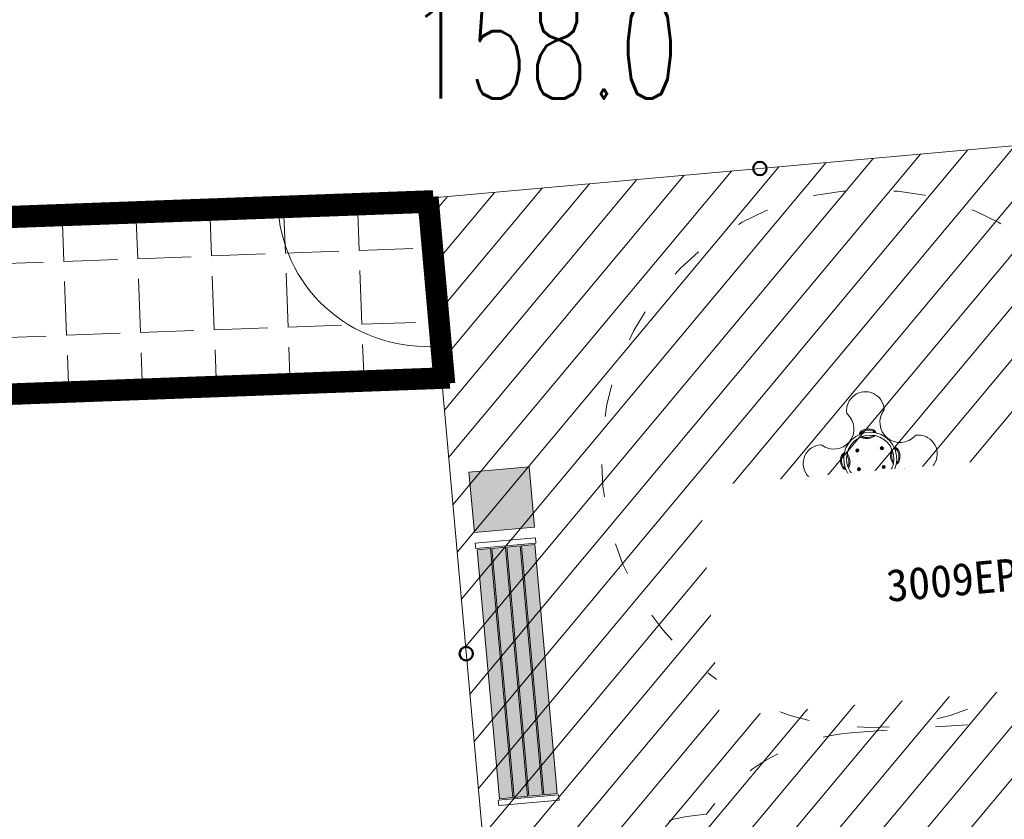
# Model space of a CAD drawing. Header units: feet. Extents: x 7492985 to 7493694, y 5986539 to 5988015.
# Tile 16 of 32: x 7493210.4 to 7493217.73, y 5986659.33 to 5986665.28. Entities that reach past the tile are written whole.
import ezdxf
from ezdxf.enums import TextEntityAlignment as Align

# ---------------------------------------------------------------- set-up
doc = ezdxf.new("R2010")
doc.units = ezdxf.units.FT
doc.header["$MEASUREMENT"] = 0
doc.linetypes.add('ACAD_ISO03W100', pattern=[30, 12, -18])
doc.layers.get('0').update_dxf_attribs({"color": 250, "linetype": 'CONTINUOUS', "lineweight": 100})
doc.layers.add('2D_OGOLNE', color=7, linetype='CONTINUOUS')
for name, color, linetype, lineweight in [('_budynek', 7, 'CONTINUOUS', 50), ('_chodnik', 250, 'CONTINUOUS', 30), ('_k_kreskowanie', 250, 'CONTINUOUS', 5), ('_k_urzadzenia', 250, 'CONTINUOUS', 13), ('_k_widok', 7, 'CONTINUOUS', 18), ('_k_wymiar', 7, 'CONTINUOUS', 13), ('_k_ściany', 7, 'CONTINUOUS', 35), ('OTR_T_1', 7, 'CONTINUOUS', 18)]:
    doc.layers.add(name, color=color, linetype=linetype, lineweight=lineweight)
doc.layers.add('_k_niewidoczna', color=72, linetype='CONTINUOUS', lineweight=9, plot=False)
doc.styles.add('GENERATED_STYLE_1', font='MS Gothic.ttf')
doc.styles.get("Standard").update_dxf_attribs({"font": 'Simplex.SHX', "width": 0.75})

# ---------------------------------------------------------------- blocks, each defined once
blk = doc.blocks.new('2123EPZ')
at = {"layer": '_k_widok', "linetype": 'ACAD_ISO03W100', "ltscale": 0.02}
blk.add_lwpolyline([(-3.064794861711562, -1.794999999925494, -0.2205930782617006), (-4.209800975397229, -1.263999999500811), (-4.25282537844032, -1.263999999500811, -0.4142135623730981), (-5.25282537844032, -0.2639999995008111), (-5.25282537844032, 0.2640000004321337, -0.414213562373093), (-4.25282537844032, 1.264000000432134), (-4.209800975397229, 1.264000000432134, -0.2205930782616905), (-3.064794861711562, 1.795000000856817), (-1.5, 1.795000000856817, -0.4142135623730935), (0, 0.2950000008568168), (0, -0.2949999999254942, -0.4142135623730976), (-1.5, -1.794999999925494)], format="xyb", close=True, dxfattribs=at)
blk = doc.blocks.new('3009EPZ')
at = {"layer": '_k_urzadzenia'}
for p, q in [((-2.09368911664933, 0.07211651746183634), (-2.090578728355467, 0.07364147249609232)), ((-2.090578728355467, 0.07364147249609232), (-2.087702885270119, 0.07171027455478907)), ((-1.909689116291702, 0.07211651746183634), (-1.906578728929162, 0.07364147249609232)), ((-1.906578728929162, 0.07364147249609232), (-1.903702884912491, 0.07171027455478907)), ((-2.093923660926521, 0.06866036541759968), (-2.09368911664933, 0.07211651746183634)), ((-2.09104781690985, 0.06672916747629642), (-2.093923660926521, 0.06866036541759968)), ((-2.08793742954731, 0.0682541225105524), (-2.09104781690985, 0.06672916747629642)), ((-2.087702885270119, 0.07171027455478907), (-2.08793742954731, 0.0682541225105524)), ((-1.909923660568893, 0.06866036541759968), (-1.909689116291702, 0.07211651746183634)), ((-1.907047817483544, 0.06672916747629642), (-1.909923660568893, 0.06866036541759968)), ((-1.903937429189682, 0.0682541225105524), (-1.907047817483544, 0.06672916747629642)), ((-1.903702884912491, 0.07171027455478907), (-1.903937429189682, 0.0682541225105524)), ((-2.093876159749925, -0.068196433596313), (-2.090943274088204, -0.0663530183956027)), ((-2.093746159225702, -0.07165809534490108), (-2.093876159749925, -0.068196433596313)), ((-2.090683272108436, -0.0732763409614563), (-2.093746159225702, -0.07165809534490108)), ((-2.090943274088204, -0.0663530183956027), (-2.087880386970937, -0.06797126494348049)), ((-2.087750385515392, -0.07143292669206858), (-2.090683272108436, -0.0732763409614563)), ((-2.087880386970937, -0.06797126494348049), (-2.087750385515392, -0.07143292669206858)), ((-1.909923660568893, -0.07133963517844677), (-1.909689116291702, -0.06788348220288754)), ((-1.907047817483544, -0.07327083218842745), (-1.909923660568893, -0.07133963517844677)), ((-1.909689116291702, -0.06788348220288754), (-1.906578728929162, -0.06635852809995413)), ((-1.903937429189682, -0.07174587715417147), (-1.907047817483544, -0.07327083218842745)), ((-1.906578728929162, -0.06635852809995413), (-1.903702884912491, -0.0682897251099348)), ((-1.903702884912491, -0.0682897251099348), (-1.903937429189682, -0.07174587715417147))]:
    blk.add_line(p, q, dxfattribs=at)
for centre, radius in [((-2.090813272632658, 0.07018532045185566), 0.01200000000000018), ((-2.090813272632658, 0.07018532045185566), 0.008750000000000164), ((-1.906813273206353, 0.07018532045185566), 0.01200000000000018), ((-1.906813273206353, 0.07018532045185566), 0.008750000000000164), ((-2.090813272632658, -0.06981468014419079), 0.01200000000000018), ((-2.090813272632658, -0.06981468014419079), 0.008749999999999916), ((-1.906813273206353, -0.06981468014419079), 0.01200000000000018), ((-1.906813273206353, -0.06981468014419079), 0.008750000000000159)]:
    blk.add_circle(centre, radius, dxfattribs=at)
for centre, radius, start, end in [((-2.003994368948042, 0.3606089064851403), 0.14, 358.5018315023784, 182.5689407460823), ((-2.25041377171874, 0.2451642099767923), 0.15, 227.8263626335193, 43.24440967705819), ((-2.133863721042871, 0.3547821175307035), 0.01000000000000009, 182.5689407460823, 223.2444096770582), ((-1.755460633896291, 0.2497893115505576), 0.1499999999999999, 137.8263626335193, 313.2444096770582), ((-1.874038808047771, 0.3572100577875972), 0.009999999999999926, 317.8263626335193, 358.5018315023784), ((-2.000624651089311, 0), 0.1974999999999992, 162.609615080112, 162.4645624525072), ((-2.000624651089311, 0), 0.1761999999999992, 162.6185073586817, 162.4559199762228), ((-2.044868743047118, 0.1864447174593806), 0.008750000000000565, 54.58752971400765, 152.1116543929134), ((-1.959872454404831, 0.1872389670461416), 0.008750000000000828, 28.95911792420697, 126.4832426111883), ((-2.361233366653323, -0.003369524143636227), 0.1400000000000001, 88.50183150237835, 272.5689407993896), ((-2.35783451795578, 0.1265860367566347), 0.009999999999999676, 47.82636263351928, 88.50183150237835), ((-1.645842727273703, 0.1332392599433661), 0.01000000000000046, 92.56894079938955, 133.2444096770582), ((-1.640015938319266, 0.003369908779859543), 0.14, 268.5018315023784, 92.56894079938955), ((-2.187863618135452, 0.04075219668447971), 0.00875000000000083, 118.959117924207, 216.4832425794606), ((-1.810622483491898, 0.04643253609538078), 0.00599999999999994, 329.0661974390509, 86.03674414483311), ((-1.814179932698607, 0.04424409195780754), 0.008750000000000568, 324.5875297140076, 62.11165439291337), ((-1.811255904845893, 0.04722328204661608), 0.005999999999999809, 343.0441225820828, 33.85298720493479), ((-2.187069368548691, -0.04424409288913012), 0.008750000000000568, 144.5875297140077, 242.1116543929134), ((-1.813385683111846, -0.04075219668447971), 0.00875000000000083, 298.959117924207, 36.48324257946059), ((-2.355406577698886, -0.1332388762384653), 0.009999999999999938, 272.5689407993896, 313.2444096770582), ((-2.245788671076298, -0.2497889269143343), 0.15, 317.8263626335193, 133.2444096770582), ((-1.750835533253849, -0.2451638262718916), 0.1499999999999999, 47.82636263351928, 223.2444096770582), ((-1.643414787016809, -0.1265856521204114), 0.00999999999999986, 227.8263626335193, 268.5018315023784), ((-2.041376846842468, -0.1872389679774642), 0.00875000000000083, 208.959117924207, 306.4832426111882), ((-1.956380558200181, -0.1864447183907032), 0.008750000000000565, 234.5875297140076, 332.1116543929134), ((-1.997254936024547, -0.3606085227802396), 0.14, 178.5018315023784, 2.568940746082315), ((-2.127210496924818, -0.3572096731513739), 0.009999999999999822, 137.8263626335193, 178.5018315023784), ((-1.867385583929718, -0.3547817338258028), 0.01000000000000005, 2.568940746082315, 43.24440967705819)]:
    blk.add_arc(centre, radius, start, end, dxfattribs=at)
for points, knots in [([(-2.003208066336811, 0.2220350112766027), (-2.012385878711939, 0.2218693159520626), (-2.021779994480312, 0.220608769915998), (-2.037943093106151, 0.2159761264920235), (-2.044570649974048, 0.2130524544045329), (-2.053463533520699, 0.2070930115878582), (-2.056705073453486, 0.2042919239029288), (-2.061116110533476, 0.1985867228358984), (-2.06259810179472, 0.1959368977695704), (-2.064172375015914, 0.1910380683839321), (-2.064528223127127, 0.1889630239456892), (-2.064568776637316, 0.1868619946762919)], [-19.30973616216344, -19.30973616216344, -19.30973616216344, -19.30973616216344, -16.09956291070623, -16.09956291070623, -13.39083569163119, -13.39083569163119, -11.64836070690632, -11.64836070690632, -10.38544253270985, -10.38544253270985, -9.499608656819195, -9.499608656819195, -9.499608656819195, -9.499608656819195]), ([(-2.002698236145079, 0.2219038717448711), (-2.002741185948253, 0.221928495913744), (-2.002786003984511, 0.2219499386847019), (-2.002952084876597, 0.2220145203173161), (-2.003079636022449, 0.2220373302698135), (-2.003208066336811, 0.2220350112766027)], [-0.05345438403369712, -0.05345438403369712, -0.05345438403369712, -0.05345438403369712, -0.03853525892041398, -0.03853525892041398, 0, 0, 0, 0]), ([(-2.002190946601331, 0.2220445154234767), (-2.002257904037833, 0.2220444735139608), (-2.002324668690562, 0.2220376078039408), (-2.002455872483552, 0.222010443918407), (-2.002519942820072, 0.2219902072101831), (-2.002621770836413, 0.2219462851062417), (-2.002660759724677, 0.2219262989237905), (-2.002698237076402, 0.2219038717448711)], [-0.159559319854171, -0.159559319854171, -0.159559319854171, -0.159559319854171, -0.1394608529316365, -0.1394608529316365, -0.1193410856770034, -0.1193410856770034, -0.1061739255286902, -0.1061739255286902, -0.1061739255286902, -0.1061739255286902]), ([(-1.940183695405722, 0.1880243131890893), (-1.940192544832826, 0.1882568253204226), (-1.940205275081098, 0.1884895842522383), (-1.940433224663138, 0.1916809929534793), (-1.941263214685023, 0.1945178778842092), (-1.944330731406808, 0.2006252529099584), (-1.946843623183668, 0.2036342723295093), (-1.954035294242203, 0.2100220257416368), (-1.959575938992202, 0.213241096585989), (-1.976581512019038, 0.2198937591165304), (-1.989233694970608, 0.2220527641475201), (-2.002190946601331, 0.2220445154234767)], [-9.330960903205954, -9.330960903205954, -9.330960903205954, -9.330960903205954, -9.233339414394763, -9.233339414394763, -7.993649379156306, -7.993649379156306, -6.382081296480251, -6.382081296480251, -3.992644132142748, -3.992644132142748, -0.100917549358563, -0.100917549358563, -0.100917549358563, -0.100917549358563]), ([(-2.055967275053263, 0.1895894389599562), (-2.055835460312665, 0.1901245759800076), (-2.055165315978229, 0.192286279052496), (-2.052990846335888, 0.1961130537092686), (-2.048169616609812, 0.200890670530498), (-2.039226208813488, 0.2066639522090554), (-2.024368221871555, 0.2119799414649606), (-2.010343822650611, 0.2136511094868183), (-2.00352378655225, 0.2138050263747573)], [3.273177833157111, 3.273177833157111, 3.273177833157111, 3.273177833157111, 3.337942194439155, 3.534291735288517, 3.730641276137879, 3.926990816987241, 4.319689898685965, 4.687228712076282, 4.687228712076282, 4.687228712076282, 4.687228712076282]), ([(-2.055102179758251, 0.1675668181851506), (-2.055068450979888, 0.167536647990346), (-2.055034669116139, 0.1675065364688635), (-2.050705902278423, 0.1636616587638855), (-2.045165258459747, 0.1604425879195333), (-2.028159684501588, 0.1537899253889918), (-2.015507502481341, 0.1516309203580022), (-2.002550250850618, 0.1516391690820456)], [-6.400904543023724, -6.400904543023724, -6.400904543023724, -6.400904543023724, -6.382081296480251, -6.382081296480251, -3.992644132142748, -3.992644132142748, -0.100917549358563, -0.100917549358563, -0.100917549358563, -0.100917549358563]), ([(-2.003019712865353, 0.1598618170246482), (-2.009841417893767, 0.1598882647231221), (-2.023894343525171, 0.1612971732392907), (-2.03773014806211, 0.1659575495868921), (-2.043951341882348, 0.16953294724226), (-2.045331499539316, 0.1704337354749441)], [1.595956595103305, 1.595956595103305, 1.595956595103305, 1.595956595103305, 1.963495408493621, 2.356194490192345, 2.480969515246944, 2.480969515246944, 2.480969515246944, 2.480969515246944]), ([(-2.00352378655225, 0.2138050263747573), (-2.003303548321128, 0.213809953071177), (-2.003084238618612, 0.2138572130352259), (-2.002790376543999, 0.2139871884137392), (-2.002703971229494, 0.2140360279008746), (-2.002625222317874, 0.2140912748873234)], [0, 0, 0, 0, 0.06608805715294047, 0.06608805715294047, 0.09662019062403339, 0.09662019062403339, 0.09662019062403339, 0.09662019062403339]), ([(-2.002115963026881, 0.1595924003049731), (-2.002152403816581, 0.1596169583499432), (-2.002189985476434, 0.1596398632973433), (-2.002351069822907, 0.1597286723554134), (-2.002483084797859, 0.1597793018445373), (-2.002750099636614, 0.1598449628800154), (-2.002884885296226, 0.1598613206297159), (-2.003019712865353, 0.1598618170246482)], [0.1005208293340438, 0.1005208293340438, 0.1005208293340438, 0.1005208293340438, 0.1135817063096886, 0.1135817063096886, 0.1552017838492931, 0.1552017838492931, 0.1952191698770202, 0.1952191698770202, 0.1952191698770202, 0.1952191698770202]), ([(-2.002625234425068, 0.2140912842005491), (-2.002588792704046, 0.2140667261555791), (-2.002551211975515, 0.214043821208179), (-2.002390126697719, 0.2139550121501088), (-2.002258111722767, 0.2139043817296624), (-2.001991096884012, 0.2138387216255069), (-2.001856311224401, 0.2138223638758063), (-2.001721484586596, 0.2138218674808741)], [0.1005208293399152, 0.1005208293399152, 0.1005208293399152, 0.1005208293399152, 0.1135817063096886, 0.1135817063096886, 0.1552017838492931, 0.1552017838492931, 0.1952191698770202, 0.1952191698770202, 0.1952191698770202, 0.1952191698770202]), ([(-2.002550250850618, 0.1516391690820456), (-2.002483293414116, 0.1516392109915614), (-2.002416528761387, 0.1516460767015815), (-2.002285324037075, 0.1516732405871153), (-2.002221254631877, 0.1516934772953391), (-2.002119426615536, 0.1517373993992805), (-2.00208043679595, 0.1517573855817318), (-2.002042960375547, 0.1517798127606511)], [-0.159559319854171, -0.159559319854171, -0.159559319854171, -0.159559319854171, -0.1394608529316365, -0.1394608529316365, -0.1193410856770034, -0.1193410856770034, -0.1061739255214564, -0.1061739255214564, -0.1061739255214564, -0.1061739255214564]), ([(-2.001217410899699, 0.159878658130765), (-2.001437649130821, 0.1598737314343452), (-2.001656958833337, 0.1598264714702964), (-2.00195082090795, 0.159696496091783), (-2.002037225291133, 0.1596476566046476), (-2.002115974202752, 0.1595924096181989)], [0, 0, 0, 0, 0.06608805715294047, 0.06608805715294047, 0.09662019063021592, 0.09662019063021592, 0.09662019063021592, 0.09662019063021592]), ([(-2.002042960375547, 0.1517798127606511), (-2.002000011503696, 0.1517551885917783), (-2.001955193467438, 0.1517337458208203), (-2.00178911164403, 0.1516691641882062), (-2.001661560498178, 0.1516463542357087), (-2.001533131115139, 0.1516486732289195)], [-0.05345438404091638, -0.05345438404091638, -0.05345438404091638, -0.05345438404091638, -0.03853525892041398, -0.03853525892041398, 0, 0, 0, 0]), ([(-2.001721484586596, 0.2138218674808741), (-1.994899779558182, 0.2137954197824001), (-1.980846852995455, 0.2123865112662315), (-1.965892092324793, 0.207349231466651), (-1.956842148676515, 0.2017441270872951), (-1.951932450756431, 0.197057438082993), (-1.949686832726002, 0.1932719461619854), (-1.948976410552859, 0.1911231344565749), (-1.948834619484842, 0.190590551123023)], [1.595956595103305, 1.595956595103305, 1.595956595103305, 1.595956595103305, 1.963495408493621, 2.356194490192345, 2.552544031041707, 2.748893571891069, 2.945243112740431, 3.010007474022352, 3.010007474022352, 3.010007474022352, 3.010007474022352]), ([(-2.001533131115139, 0.1516486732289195), (-1.99235531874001, 0.1518143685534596), (-1.982961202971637, 0.1530749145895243), (-1.966798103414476, 0.1577075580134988), (-1.960170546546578, 0.1606312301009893), (-1.952837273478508, 0.1655455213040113), (-1.950988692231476, 0.1669759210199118), (-1.949287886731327, 0.1685554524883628)], [-19.30973616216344, -19.30973616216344, -19.30973616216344, -19.30973616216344, -16.09956291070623, -16.09956291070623, -13.39083569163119, -13.39083569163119, -12.42900078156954, -12.42900078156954, -12.42900078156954, -12.42900078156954]), ([(-1.959110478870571, 0.1712394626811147), (-1.960473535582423, 0.1703130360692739), (-1.966626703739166, 0.1666219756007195), (-1.980372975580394, 0.1617037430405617), (-1.994397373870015, 0.1600325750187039), (-2.001217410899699, 0.159878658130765)], [3.802215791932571, 3.802215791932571, 3.802215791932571, 3.802215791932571, 3.926990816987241, 4.319689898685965, 4.687228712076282, 4.687228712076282, 4.687228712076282, 4.687228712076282]), ([(-2.1886489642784, 0.06044095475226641), (-2.188881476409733, 0.06043210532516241), (-2.189114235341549, 0.06041937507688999), (-2.19230564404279, 0.06019142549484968), (-2.19514252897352, 0.05936143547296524), (-2.201249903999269, 0.05629391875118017), (-2.20425892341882, 0.05378102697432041), (-2.210646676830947, 0.04658935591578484), (-2.2138657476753, 0.04104871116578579), (-2.220518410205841, 0.02404313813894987), (-2.222677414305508, 0.01139095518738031), (-2.222669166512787, -0.001566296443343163)], [-9.330960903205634, -9.330960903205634, -9.330960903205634, -9.330960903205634, -9.233339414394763, -9.233339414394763, -7.993649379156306, -7.993649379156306, -6.382081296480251, -6.382081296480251, -3.992644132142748, -3.992644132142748, -0.100917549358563, -0.100917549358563, -0.100917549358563, -0.100917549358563]), ([(-2.214446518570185, -0.001096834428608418), (-2.214420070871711, 0.005724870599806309), (-2.213011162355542, 0.01977779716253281), (-2.207973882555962, 0.03473255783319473), (-2.202368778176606, 0.04378250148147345), (-2.197682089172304, 0.04869219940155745), (-2.193896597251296, 0.05093781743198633), (-2.191747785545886, 0.05164823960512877), (-2.191215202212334, 0.05179003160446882)], [1.595956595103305, 1.595956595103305, 1.595956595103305, 1.595956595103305, 1.963495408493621, 2.356194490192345, 2.552544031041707, 2.748893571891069, 2.945243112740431, 3.01000747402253, 3.01000747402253, 3.01000747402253, 3.01000747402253]), ([(-2.168778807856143, 0.05263667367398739), (-2.168778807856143, 0.05263667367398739), (-2.168840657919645, 0.05265613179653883), (-2.169107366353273, 0.05274004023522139), (-2.169312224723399, 0.0528044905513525), (-2.169792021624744, 0.0529554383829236), (-2.170111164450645, 0.05305584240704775), (-2.170870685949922, 0.05329479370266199), (-2.171311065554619, 0.05343334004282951), (-2.172197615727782, 0.05371225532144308), (-2.172725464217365, 0.05387831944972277), (-2.173862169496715, 0.05423593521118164), (-2.17447102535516, 0.05442748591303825), (-2.175629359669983, 0.05479190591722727), (-2.176285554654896, 0.05499834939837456), (-2.177626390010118, 0.05542018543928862), (-2.178311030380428, 0.05563557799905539), (-2.179564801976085, 0.05603002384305), (-2.180249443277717, 0.05624541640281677), (-2.181590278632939, 0.05666725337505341), (-2.182246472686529, 0.0568736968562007), (-2.183404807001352, 0.05723811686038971), (-2.184013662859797, 0.05742966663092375), (-2.185150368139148, 0.05778728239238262), (-2.18567821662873, 0.05795334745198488), (-2.186564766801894, 0.05823226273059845), (-2.187005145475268, 0.05837080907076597), (-2.187764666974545, 0.05860975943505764), (-2.188083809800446, 0.05871016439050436), (-2.188563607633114, 0.05886111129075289), (-2.188768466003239, 0.058925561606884), (-2.189035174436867, 0.05900947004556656), (-2.18909702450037, 0.059028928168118), (-2.18909702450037, 0.059028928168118)], [3.154451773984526, 3.154451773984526, 3.154451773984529, 3.154451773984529, 3.351604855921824, 3.351604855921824, 3.548757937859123, 3.548757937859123, 3.745911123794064, 3.745911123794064, 3.943064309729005, 3.943064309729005, 4.140217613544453, 4.140217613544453, 4.337370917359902, 4.337370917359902, 4.534524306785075, 4.534524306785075, 4.731677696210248, 4.731677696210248, 4.928831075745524, 4.928831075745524, 5.125984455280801, 5.125984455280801, 5.323137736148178, 5.323137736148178, 5.520291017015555, 5.520291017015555, 5.717444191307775, 5.717444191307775, 5.914597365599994, 5.914597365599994, 6.111750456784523, 6.111750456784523, 6.308903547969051, 6.308903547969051, 6.308903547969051, 6.308903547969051]), ([(-2.188946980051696, 0.05950588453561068), (-2.188946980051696, 0.05950588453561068), (-2.188885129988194, 0.05948642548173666), (-2.188618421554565, 0.0594025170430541), (-2.18841356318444, 0.05933806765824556), (-2.187933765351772, 0.05918711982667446), (-2.187614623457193, 0.05908671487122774), (-2.186855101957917, 0.05884776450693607), (-2.18641472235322, 0.05870921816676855), (-2.185528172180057, 0.05843030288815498), (-2.185000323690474, 0.05826423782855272), (-2.183863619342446, 0.05790662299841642), (-2.183254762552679, 0.05771507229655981), (-2.182096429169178, 0.0573506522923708), (-2.181440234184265, 0.05714420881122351), (-2.180099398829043, 0.05672237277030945), (-2.179414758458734, 0.05650698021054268), (-2.178160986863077, 0.05611253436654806), (-2.177476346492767, 0.05589714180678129), (-2.176135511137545, 0.05547530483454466), (-2.175479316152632, 0.05526886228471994), (-2.174320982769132, 0.05490444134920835), (-2.173712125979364, 0.05471289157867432), (-2.172575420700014, 0.05435527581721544), (-2.172047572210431, 0.05418921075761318), (-2.171161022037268, 0.05391029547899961), (-2.170720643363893, 0.05377174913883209), (-2.169961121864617, 0.05353279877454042), (-2.169641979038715, 0.0534323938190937), (-2.169162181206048, 0.05328144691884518), (-2.168957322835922, 0.05321699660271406), (-2.168690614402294, 0.05313308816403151), (-2.168628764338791, 0.05311363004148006), (-2.168628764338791, 0.05311363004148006)], [0, 0, 0, 0, 0.1971530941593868, 0.1971530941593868, 0.3943061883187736, 0.3943061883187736, 0.5914593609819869, 0.5914593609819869, 0.7886125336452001, 0.7886125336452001, 0.985765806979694, 0.985765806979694, 1.182919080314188, 1.182919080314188, 1.380072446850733, 1.380072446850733, 1.577225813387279, 1.577225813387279, 1.774379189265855, 1.774379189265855, 1.97153256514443, 1.97153256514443, 2.168685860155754, 2.168685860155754, 2.365839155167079, 2.365839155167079, 2.562992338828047, 2.562992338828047, 2.760145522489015, 2.760145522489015, 2.957298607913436, 2.957298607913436, 3.154451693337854, 3.154451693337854, 3.154451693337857, 3.154451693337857]), ([(-2.171864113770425, 0.04151417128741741), (-2.170937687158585, 0.04015111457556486), (-2.16724662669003, 0.03399794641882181), (-2.162328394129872, 0.02025167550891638), (-2.160657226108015, 0.006227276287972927), (-2.160503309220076, -0.0005927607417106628)], [3.802215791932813, 3.802215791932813, 3.802215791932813, 3.802215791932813, 3.926990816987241, 4.319689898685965, 4.687228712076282, 4.687228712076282, 4.687228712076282, 4.687228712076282]), ([(-2.15227332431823, -0.0009084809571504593), (-2.15243901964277, 0.00826933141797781), (-2.153699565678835, 0.01766344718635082), (-2.158332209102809, 0.03382654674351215), (-2.1612558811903, 0.04045410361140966), (-2.166170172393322, 0.04778737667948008), (-2.167600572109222, 0.04963595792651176), (-2.169180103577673, 0.05133676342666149)], [-19.30973616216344, -19.30973616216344, -19.30973616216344, -19.30973616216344, -16.09956291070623, -16.09956291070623, -13.39083569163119, -13.39083569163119, -12.42900078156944, -12.42900078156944, -12.42900078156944, -12.42900078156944]), ([(-1.848136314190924, 0.005427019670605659), (-1.848561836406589, -0.003742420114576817), (-1.847908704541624, -0.01319820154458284), (-1.844326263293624, -0.02962602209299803), (-1.841835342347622, -0.0364280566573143), (-1.836727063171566, -0.04522749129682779), (-1.834521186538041, -0.04823353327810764), (-1.831902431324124, -0.05078622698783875)], [-19.30973616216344, -19.30973616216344, -19.30973616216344, -19.30973616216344, -16.09956291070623, -16.09956291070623, -13.39083569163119, -13.39083569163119, -11.86888606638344, -11.86888606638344, -11.86888606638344, -11.86888606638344]), ([(-1.847972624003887, 0.005927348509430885), (-1.847999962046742, 0.005886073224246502), (-1.848024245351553, 0.005842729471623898), (-1.848099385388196, 0.00568115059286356), (-1.848130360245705, 0.005555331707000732), (-1.848136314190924, 0.005427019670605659)], [-0.053454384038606, -0.053454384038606, -0.053454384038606, -0.053454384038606, -0.03853525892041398, -0.03853525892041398, 0, 0, 0, 0]), ([(-1.84808031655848, 0.006442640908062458), (-1.84808458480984, 0.006375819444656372), (-1.84808203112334, 0.006308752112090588), (-1.848063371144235, 0.006176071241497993), (-1.848047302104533, 0.006110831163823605), (-1.848010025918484, 0.006006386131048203), (-1.847992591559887, 0.005966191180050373), (-1.847972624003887, 0.005927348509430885)], [-0.159559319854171, -0.159559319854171, -0.159559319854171, -0.159559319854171, -0.1394608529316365, -0.1394608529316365, -0.1193410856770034, -0.1193410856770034, -0.1061739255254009, -0.1061739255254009, -0.1061739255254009, -0.1061739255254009]), ([(-1.832718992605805, 0.05342291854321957), (-1.835239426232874, 0.05015710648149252), (-1.837509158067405, 0.04635425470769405), (-1.84428527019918, 0.03186047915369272), (-1.847254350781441, 0.01937354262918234), (-1.84808031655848, 0.006442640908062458)], [-5.604352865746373, -5.604352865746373, -5.604352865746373, -5.604352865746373, -3.992644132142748, -3.992644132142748, -0.100917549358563, -0.100917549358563, -0.100917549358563, -0.100917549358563]), ([(-1.829315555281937, -0.0412268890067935), (-1.829490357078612, -0.04098721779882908), (-1.831066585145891, -0.03876576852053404), (-1.835116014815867, -0.03150599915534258), (-1.839464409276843, -0.01633658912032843), (-1.840229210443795, -0.002233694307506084), (-1.83994372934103, 0.004582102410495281)], [3.706364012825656, 3.706364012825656, 3.706364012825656, 3.706364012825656, 3.730641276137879, 3.926990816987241, 4.319689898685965, 4.687228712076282, 4.687228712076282, 4.687228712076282, 4.687228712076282]), ([(-1.840171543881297, 0.00549721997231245), (-1.840144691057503, 0.005532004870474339), (-1.840119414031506, 0.005568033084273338), (-1.840020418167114, 0.005723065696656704), (-1.839961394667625, 0.005851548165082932), (-1.839878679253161, 0.006113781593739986), (-1.839853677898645, 0.006247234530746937), (-1.83984450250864, 0.006381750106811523)], [0.1005208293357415, 0.1005208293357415, 0.1005208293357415, 0.1005208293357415, 0.1135817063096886, 0.1135817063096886, 0.1552017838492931, 0.1552017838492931, 0.1952191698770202, 0.1952191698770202, 0.1952191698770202, 0.1952191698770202]), ([(-1.83994372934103, 0.004582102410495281), (-1.839934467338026, 0.004802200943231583), (-1.83996750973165, 0.005024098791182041), (-1.840078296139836, 0.005325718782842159), (-1.840121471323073, 0.005415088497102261), (-1.840171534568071, 0.005497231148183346)], [0, 0, 0, 0, 0.06608805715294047, 0.06608805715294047, 0.0966201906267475, 0.0966201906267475, 0.0966201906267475, 0.0966201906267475]), ([(-1.83984450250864, 0.006381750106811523), (-1.839378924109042, 0.01318759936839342), (-1.837114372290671, 0.02684226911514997), (-1.832497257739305, 0.03825881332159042), (-1.829761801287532, 0.04303915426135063)], [1.595956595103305, 1.595956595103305, 1.595956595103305, 1.595956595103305, 1.963495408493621, 2.341004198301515, 2.341004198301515, 2.341004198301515, 2.341004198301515]), ([(-1.777788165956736, 0.002566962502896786), (-1.777362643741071, 0.01173640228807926), (-1.778015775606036, 0.02119218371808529), (-1.781598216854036, 0.0376200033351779), (-1.784089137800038, 0.04442203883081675), (-1.789463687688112, 0.05368014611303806), (-1.792050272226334, 0.05709529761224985), (-1.797459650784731, 0.06186448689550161), (-1.800008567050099, 0.06351400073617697), (-1.805389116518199, 0.06563415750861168), (-1.808081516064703, 0.06615678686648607), (-1.812044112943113, 0.06612952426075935), (-1.813236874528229, 0.06601781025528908), (-1.814411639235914, 0.06581013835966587)], [-19.30973616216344, -19.30973616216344, -19.30973616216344, -19.30973616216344, -16.09956291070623, -16.09956291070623, -13.39083569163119, -13.39083569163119, -11.64836070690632, -11.64836070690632, -10.38544253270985, -10.38544253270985, -9.233339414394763, -9.233339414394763, -8.729156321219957, -8.729156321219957, -8.729156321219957, -8.729156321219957]), ([(-1.811794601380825, 0.05787054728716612), (-1.811190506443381, 0.05792199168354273), (-1.808971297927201, 0.05795411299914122), (-1.805188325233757, 0.05702670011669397), (-1.800451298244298, 0.05391533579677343), (-1.795993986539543, 0.04879652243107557), (-1.790808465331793, 0.03949998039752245), (-1.786460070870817, 0.02433057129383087), (-1.785695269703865, 0.01022767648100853), (-1.78598075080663, 0.003411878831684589)], [3.068629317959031, 3.068629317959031, 3.068629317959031, 3.068629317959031, 3.141592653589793, 3.337942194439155, 3.534291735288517, 3.730641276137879, 3.926990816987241, 4.319689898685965, 4.687228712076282, 4.687228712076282, 4.687228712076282, 4.687228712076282]), ([(-1.811791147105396, -0.05786350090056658), (-1.809980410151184, -0.05756751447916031), (-1.808211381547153, -0.05704324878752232), (-1.802944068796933, -0.05480985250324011), (-1.799779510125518, -0.05249589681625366), (-1.792942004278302, -0.04573039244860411), (-1.789372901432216, -0.04040848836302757), (-1.78163920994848, -0.02386649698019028), (-1.778670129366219, -0.01137956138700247), (-1.77784416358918, 0.001551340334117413)], [-8.768922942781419, -8.768922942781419, -8.768922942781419, -8.768922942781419, -7.993649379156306, -7.993649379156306, -6.382081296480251, -6.382081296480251, -3.992644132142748, -3.992644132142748, -0.100917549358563, -0.100917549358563, -0.100917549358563, -0.100917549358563]), ([(-1.786079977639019, 0.001612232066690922), (-1.786545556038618, -0.005193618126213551), (-1.788856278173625, -0.01912668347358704), (-1.794845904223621, -0.03372611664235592), (-1.801022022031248, -0.04239642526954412), (-1.805393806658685, -0.04642211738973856), (-1.808126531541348, -0.0480216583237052), (-1.809173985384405, -0.04850914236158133)], [1.595956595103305, 1.595956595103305, 1.595956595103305, 1.595956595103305, 1.963495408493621, 2.356194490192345, 2.552544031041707, 2.748893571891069, 2.871949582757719, 2.871949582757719, 2.871949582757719, 2.871949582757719]), ([(-1.785752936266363, 0.00249676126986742), (-1.785779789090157, 0.002461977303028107), (-1.785805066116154, 0.002425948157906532), (-1.785904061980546, 0.002270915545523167), (-1.785963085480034, 0.002142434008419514), (-1.786045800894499, 0.001880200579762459), (-1.786070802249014, 0.001746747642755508), (-1.786079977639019, 0.001612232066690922)], [0.1005208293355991, 0.1005208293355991, 0.1005208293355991, 0.1005208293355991, 0.1135817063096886, 0.1135817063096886, 0.1552017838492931, 0.1552017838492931, 0.1952191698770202, 0.1952191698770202, 0.1952191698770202, 0.1952191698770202]), ([(-1.78598075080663, 0.003411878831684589), (-1.785990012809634, 0.003191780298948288), (-1.785956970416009, 0.002969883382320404), (-1.785846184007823, 0.002668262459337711), (-1.785803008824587, 0.00257889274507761), (-1.785752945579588, 0.002496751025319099)], [0, 0, 0, 0, 0.06608805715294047, 0.06608805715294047, 0.09662019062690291, 0.09662019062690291, 0.09662019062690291, 0.09662019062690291]), ([(-1.777951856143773, 0.002066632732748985), (-1.777924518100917, 0.002107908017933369), (-1.777900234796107, 0.002151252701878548), (-1.777825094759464, 0.002312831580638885), (-1.777794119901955, 0.002438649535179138), (-1.777788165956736, 0.002566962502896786)], [-0.05345438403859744, -0.05345438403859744, -0.05345438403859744, -0.05345438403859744, -0.03853525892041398, -0.03853525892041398, 0, 0, 0, 0]), ([(-1.77784416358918, 0.001551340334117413), (-1.77783989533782, 0.001618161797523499), (-1.777842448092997, 0.001685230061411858), (-1.777861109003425, 0.001817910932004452), (-1.777877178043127, 0.001883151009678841), (-1.777914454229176, 0.001987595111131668), (-1.777931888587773, 0.002027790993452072), (-1.777951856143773, 0.00206663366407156)], [-0.159559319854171, -0.159559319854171, -0.159559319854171, -0.159559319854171, -0.1394608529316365, -0.1394608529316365, -0.1193410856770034, -0.1193410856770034, -0.1061739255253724, -0.1061739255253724, -0.1061739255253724, -0.1061739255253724]), ([(-2.222669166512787, -0.001566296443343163), (-2.222669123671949, -0.001633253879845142), (-2.222662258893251, -0.001700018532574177), (-2.222635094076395, -0.001831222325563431), (-2.222614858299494, -0.001895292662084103), (-2.222570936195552, -0.001997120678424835), (-2.222550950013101, -0.002036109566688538), (-2.222528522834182, -0.002073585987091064)], [-0.159559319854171, -0.159559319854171, -0.159559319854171, -0.159559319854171, -0.1394608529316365, -0.1394608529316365, -0.1193410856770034, -0.1193410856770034, -0.1061739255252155, -0.1061739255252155, -0.1061739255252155, -0.1061739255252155]), ([(-2.222528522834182, -0.002073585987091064), (-2.222553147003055, -0.002116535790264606), (-2.222574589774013, -0.002161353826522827), (-2.222639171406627, -0.002327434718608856), (-2.222661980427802, -0.002454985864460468), (-2.222659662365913, -0.002583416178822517)], [-0.05345438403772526, -0.05345438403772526, -0.05345438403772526, -0.05345438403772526, -0.03853525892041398, -0.03853525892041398, 0, 0, 0, 0]), ([(-2.222659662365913, -0.002583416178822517), (-2.222493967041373, -0.01176122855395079), (-2.221233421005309, -0.0211553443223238), (-2.216600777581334, -0.03731844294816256), (-2.213677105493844, -0.04394599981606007), (-2.207717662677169, -0.05283888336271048), (-2.204916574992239, -0.05608042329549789), (-2.199211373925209, -0.0604914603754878), (-2.196561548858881, -0.06197345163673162), (-2.191662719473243, -0.06354772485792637), (-2.189587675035, -0.06390357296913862), (-2.187486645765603, -0.06394412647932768)], [-19.30973616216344, -19.30973616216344, -19.30973616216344, -19.30973616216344, -16.09956291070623, -16.09956291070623, -13.39083569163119, -13.39083569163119, -11.64836070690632, -11.64836070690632, -10.38544253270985, -10.38544253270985, -9.499608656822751, -9.499608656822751, -9.499608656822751, -9.499608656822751]), ([(-2.21471593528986, -0.00200058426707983), (-2.21469137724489, -0.001964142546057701), (-2.21466847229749, -0.001926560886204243), (-2.214579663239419, -0.001765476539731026), (-2.214529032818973, -0.001633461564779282), (-2.214463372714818, -0.001366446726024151), (-2.214447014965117, -0.001231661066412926), (-2.214446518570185, -0.001096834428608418)], [0.1005208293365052, 0.1005208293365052, 0.1005208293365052, 0.1005208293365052, 0.1135817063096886, 0.1135817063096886, 0.1552017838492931, 0.1552017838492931, 0.1952191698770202, 0.1952191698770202, 0.1952191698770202, 0.1952191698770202]), ([(-2.214429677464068, -0.002899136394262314), (-2.214434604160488, -0.00267889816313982), (-2.214481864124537, -0.002459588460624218), (-2.21461183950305, -0.002165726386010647), (-2.214660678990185, -0.002079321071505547), (-2.214715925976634, -0.00200057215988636)], [0, 0, 0, 0, 0.06608805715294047, 0.06608805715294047, 0.09662019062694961, 0.09662019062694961, 0.09662019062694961, 0.09662019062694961]), ([(-2.190214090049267, -0.05534262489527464), (-2.190749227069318, -0.05521081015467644), (-2.192910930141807, -0.05454066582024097), (-2.196737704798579, -0.05236619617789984), (-2.201515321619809, -0.04754496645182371), (-2.207288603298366, -0.03860155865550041), (-2.212604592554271, -0.02374357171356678), (-2.214275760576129, -0.00971917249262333), (-2.214429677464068, -0.002899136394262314)], [3.273177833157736, 3.273177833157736, 3.273177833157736, 3.273177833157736, 3.337942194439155, 3.534291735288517, 3.730641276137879, 3.926990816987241, 4.319689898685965, 4.687228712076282, 4.687228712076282, 4.687228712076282, 4.687228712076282]), ([(-2.160486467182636, -0.002395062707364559), (-2.160512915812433, -0.00921676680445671), (-2.161921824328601, -0.02326969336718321), (-2.166582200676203, -0.03710549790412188), (-2.170157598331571, -0.04332669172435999), (-2.171058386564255, -0.04470684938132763)], [1.595956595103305, 1.595956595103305, 1.595956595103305, 1.595956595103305, 1.963495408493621, 2.356194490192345, 2.480969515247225, 2.480969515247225, 2.480969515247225, 2.480969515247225]), ([(-2.168191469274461, -0.05447752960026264), (-2.168161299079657, -0.05444380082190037), (-2.168131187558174, -0.05441001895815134), (-2.164286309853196, -0.05008125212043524), (-2.161067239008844, -0.04454060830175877), (-2.154414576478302, -0.02753503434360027), (-2.152255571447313, -0.01488285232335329), (-2.152263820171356, -0.001925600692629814)], [-6.400904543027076, -6.400904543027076, -6.400904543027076, -6.400904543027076, -6.382081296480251, -6.382081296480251, -3.992644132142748, -3.992644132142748, -0.100917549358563, -0.100917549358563, -0.100917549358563, -0.100917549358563]), ([(-2.160503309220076, -0.0005927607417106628), (-2.160498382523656, -0.0008129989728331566), (-2.160451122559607, -0.001032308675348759), (-2.160321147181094, -0.00132617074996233), (-2.160272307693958, -0.001412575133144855), (-2.16021706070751, -0.001491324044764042)], [0, 0, 0, 0, 0.06608805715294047, 0.06608805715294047, 0.0966201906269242, 0.0966201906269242, 0.0966201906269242, 0.0966201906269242]), ([(-2.160217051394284, -0.001491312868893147), (-2.160241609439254, -0.001527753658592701), (-2.160264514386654, -0.001565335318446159), (-2.160353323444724, -0.001726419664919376), (-2.160403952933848, -0.00185843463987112), (-2.160469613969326, -0.002125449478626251), (-2.160485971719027, -0.002260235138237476), (-2.160486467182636, -0.002395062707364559)], [0.1005208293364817, 0.1005208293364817, 0.1005208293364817, 0.1005208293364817, 0.1135817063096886, 0.1135817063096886, 0.1552017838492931, 0.1552017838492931, 0.1952191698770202, 0.1952191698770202, 0.1952191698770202, 0.1952191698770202]), ([(-2.152404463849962, -0.001418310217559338), (-2.152379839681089, -0.00137536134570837), (-2.152358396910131, -0.00133054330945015), (-2.152293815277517, -0.001164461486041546), (-2.152271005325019, -0.001036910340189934), (-2.15227332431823, -0.0009084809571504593)], [-0.05345438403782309, -0.05345438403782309, -0.05345438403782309, -0.05345438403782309, -0.03853525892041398, -0.03853525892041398, 0, 0, 0, 0]), ([(-2.152263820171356, -0.001925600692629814), (-2.152263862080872, -0.001858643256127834), (-2.152270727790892, -0.0017918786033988), (-2.152297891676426, -0.001660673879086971), (-2.15231812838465, -0.001596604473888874), (-2.152362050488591, -0.001494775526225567), (-2.152382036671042, -0.001455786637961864), (-2.152404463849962, -0.001418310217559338)], [-0.159559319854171, -0.159559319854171, -0.159559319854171, -0.159559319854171, -0.1394608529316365, -0.1394608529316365, -0.1193410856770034, -0.1193410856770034, -0.1061739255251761, -0.1061739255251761, -0.1061739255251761, -0.1061739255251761]), ([(-2.061065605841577, -0.1880243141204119), (-2.061056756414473, -0.1882568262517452), (-2.061044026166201, -0.1884895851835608), (-2.06081607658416, -0.1916809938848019), (-2.059986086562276, -0.1945178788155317), (-2.056918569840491, -0.2006252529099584), (-2.054405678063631, -0.2036342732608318), (-2.047214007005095, -0.2100220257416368), (-2.041673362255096, -0.2132410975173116), (-2.024667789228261, -0.219893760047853), (-2.012015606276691, -0.2220527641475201), (-1.999058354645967, -0.2220445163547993)], [-9.33096090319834, -9.33096090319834, -9.33096090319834, -9.33096090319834, -9.233339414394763, -9.233339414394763, -7.993649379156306, -7.993649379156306, -6.382081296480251, -6.382081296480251, -3.992644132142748, -3.992644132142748, -0.100917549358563, -0.100917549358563, -0.100917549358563, -0.100917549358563]), ([(-1.999527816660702, -0.2138218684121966), (-2.006349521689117, -0.2137954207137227), (-2.020402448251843, -0.2123865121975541), (-2.035357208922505, -0.2073492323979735), (-2.044407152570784, -0.2017441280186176), (-2.049316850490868, -0.1970574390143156), (-2.051562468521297, -0.193271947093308), (-2.052272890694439, -0.1911231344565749), (-2.052414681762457, -0.1905905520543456)], [1.595956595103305, 1.595956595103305, 1.595956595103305, 1.595956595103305, 1.963495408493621, 2.356194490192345, 2.552544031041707, 2.748893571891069, 2.945243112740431, 3.010007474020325, 3.010007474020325, 3.010007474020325, 3.010007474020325]), ([(-1.99971617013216, -0.1516486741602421), (-2.008893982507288, -0.1518143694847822), (-2.018288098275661, -0.1530749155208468), (-2.034451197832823, -0.1577075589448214), (-2.04107875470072, -0.1606312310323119), (-2.048412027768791, -0.1655455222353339), (-2.050260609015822, -0.1669759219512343), (-2.051961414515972, -0.1685554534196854)], [-19.30973616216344, -19.30973616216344, -19.30973616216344, -19.30973616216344, -16.09956291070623, -16.09956291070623, -13.39083569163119, -13.39083569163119, -12.42900078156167, -12.42900078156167, -12.42900078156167, -12.42900078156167]), ([(-2.042138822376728, -0.1712394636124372), (-2.040775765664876, -0.1703130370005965), (-2.034622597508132, -0.166621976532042), (-2.020876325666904, -0.1617037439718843), (-2.006851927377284, -0.1600325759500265), (-2.0000318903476, -0.1598786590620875)], [3.802215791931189, 3.802215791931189, 3.802215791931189, 3.802215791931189, 3.926990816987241, 4.319689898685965, 4.687228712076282, 4.687228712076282, 4.687228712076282, 4.687228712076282]), ([(-2.0000318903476, -0.1598786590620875), (-1.999811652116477, -0.1598737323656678), (-1.999592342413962, -0.159826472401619), (-1.999298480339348, -0.1596964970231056), (-1.999212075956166, -0.1596476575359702), (-1.999133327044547, -0.1595924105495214)], [0, 0, 0, 0, 0.06608805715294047, 0.06608805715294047, 0.0966201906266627, 0.0966201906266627, 0.0966201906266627, 0.0966201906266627]), ([(-1.999206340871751, -0.1517798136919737), (-1.999249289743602, -0.1517551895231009), (-1.99929410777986, -0.1517337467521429), (-1.999460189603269, -0.1516691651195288), (-1.999587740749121, -0.1516463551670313), (-1.99971617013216, -0.1516486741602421)], [-0.05345438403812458, -0.05345438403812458, -0.05345438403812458, -0.05345438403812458, -0.03853525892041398, -0.03853525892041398, 0, 0, 0, 0]), ([(-1.998624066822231, -0.2140912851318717), (-1.998660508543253, -0.2140667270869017), (-1.998698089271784, -0.2140438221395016), (-1.99885917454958, -0.2139550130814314), (-1.998991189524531, -0.213904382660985), (-1.999258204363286, -0.2138387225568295), (-1.999392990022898, -0.2138223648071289), (-1.999527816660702, -0.2138218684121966)], [0.1005208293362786, 0.1005208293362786, 0.1005208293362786, 0.1005208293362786, 0.1135817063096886, 0.1135817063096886, 0.1552017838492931, 0.1552017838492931, 0.1952191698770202, 0.1952191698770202, 0.1952191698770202, 0.1952191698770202]), ([(-1.998699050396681, -0.1516391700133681), (-1.998766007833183, -0.151639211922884), (-1.998832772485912, -0.1516460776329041), (-1.998963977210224, -0.1516732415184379), (-1.999028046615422, -0.1516934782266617), (-1.999129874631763, -0.1517374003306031), (-1.999168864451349, -0.1517573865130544), (-1.999206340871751, -0.1517798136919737)], [-0.159559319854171, -0.159559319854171, -0.159559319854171, -0.159559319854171, -0.1394608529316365, -0.1394608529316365, -0.1193410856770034, -0.1193410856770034, -0.1061739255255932, -0.1061739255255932, -0.1061739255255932, -0.1061739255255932]), ([(-1.999133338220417, -0.1595924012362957), (-1.999096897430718, -0.1596169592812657), (-1.999059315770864, -0.1596398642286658), (-1.998898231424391, -0.159728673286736), (-1.99876621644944, -0.1597793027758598), (-1.998499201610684, -0.1598449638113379), (-1.998364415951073, -0.1598613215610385), (-1.998229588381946, -0.1598618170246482)], [0.1005208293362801, 0.1005208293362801, 0.1005208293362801, 0.1005208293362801, 0.1135817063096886, 0.1135817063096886, 0.1552017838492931, 0.1552017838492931, 0.1952191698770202, 0.1952191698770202, 0.1952191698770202, 0.1952191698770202]), ([(-1.946147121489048, -0.1675668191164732), (-1.94618085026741, -0.167536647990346), (-1.946214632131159, -0.1675065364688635), (-1.950543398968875, -0.1636616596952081), (-1.956084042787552, -0.1604425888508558), (-1.97308961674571, -0.1537899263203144), (-1.985741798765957, -0.1516309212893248), (-1.998699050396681, -0.1516391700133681)], [-6.400904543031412, -6.400904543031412, -6.400904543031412, -6.400904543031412, -6.382081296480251, -6.382081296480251, -3.992644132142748, -3.992644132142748, -0.100917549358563, -0.100917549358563, -0.100917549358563, -0.100917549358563]), ([(-1.997725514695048, -0.2138050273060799), (-1.997945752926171, -0.2138099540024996), (-1.998165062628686, -0.2138572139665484), (-1.9984589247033, -0.2139871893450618), (-1.998545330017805, -0.2140360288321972), (-1.998624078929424, -0.214091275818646)], [0, 0, 0, 0, 0.06608805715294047, 0.06608805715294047, 0.09662019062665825, 0.09662019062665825, 0.09662019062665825, 0.09662019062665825]), ([(-1.998229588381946, -0.1598618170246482), (-1.991407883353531, -0.1598882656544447), (-1.977354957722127, -0.1612971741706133), (-1.963519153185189, -0.1659575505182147), (-1.957297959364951, -0.1695329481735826), (-1.955917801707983, -0.1704337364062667)], [1.595956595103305, 1.595956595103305, 1.595956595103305, 1.595956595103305, 1.963495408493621, 2.356194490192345, 2.480969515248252, 2.480969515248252, 2.480969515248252, 2.480969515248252]), ([(-1.998041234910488, -0.2220350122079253), (-1.98886342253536, -0.2218693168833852), (-1.979469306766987, -0.2206087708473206), (-1.963306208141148, -0.215976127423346), (-1.956678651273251, -0.2130524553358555), (-1.9477857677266, -0.2070930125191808), (-1.944544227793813, -0.2042919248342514), (-1.940133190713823, -0.198586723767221), (-1.938651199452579, -0.1959368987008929), (-1.937076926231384, -0.1910380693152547), (-1.936721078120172, -0.1889630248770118), (-1.936680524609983, -0.1868619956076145)], [-19.30973616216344, -19.30973616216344, -19.30973616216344, -19.30973616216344, -16.09956291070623, -16.09956291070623, -13.39083569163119, -13.39083569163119, -11.64836070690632, -11.64836070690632, -10.38544253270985, -10.38544253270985, -9.499608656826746, -9.499608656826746, -9.499608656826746, -9.499608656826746]), ([(-1.945282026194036, -0.1895894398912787), (-1.945413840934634, -0.1901245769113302), (-1.94608398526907, -0.1922862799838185), (-1.948258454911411, -0.1961130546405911), (-1.953079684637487, -0.2008906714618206), (-1.96202309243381, -0.206663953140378), (-1.976881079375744, -0.2119799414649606), (-1.990905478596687, -0.2136511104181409), (-1.997725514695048, -0.2138050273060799)], [3.273177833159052, 3.273177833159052, 3.273177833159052, 3.273177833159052, 3.337942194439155, 3.534291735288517, 3.730641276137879, 3.926990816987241, 4.319689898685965, 4.687228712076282, 4.687228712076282, 4.687228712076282, 4.687228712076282]), ([(-1.999058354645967, -0.2220445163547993), (-1.998991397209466, -0.2220444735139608), (-1.998924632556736, -0.2220376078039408), (-1.998793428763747, -0.222010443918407), (-1.998729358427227, -0.2219902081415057), (-1.998627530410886, -0.2219462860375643), (-1.998588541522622, -0.221926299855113), (-1.998551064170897, -0.2219038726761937)], [-0.159559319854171, -0.159559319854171, -0.159559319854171, -0.159559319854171, -0.1394608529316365, -0.1394608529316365, -0.1193410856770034, -0.1193410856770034, -0.1061739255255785, -0.1061739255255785, -0.1061739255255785, -0.1061739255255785]), ([(-1.99855106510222, -0.2219038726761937), (-1.998508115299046, -0.2219284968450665), (-1.998463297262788, -0.2219499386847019), (-1.998297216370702, -0.2220145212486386), (-1.99816966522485, -0.2220373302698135), (-1.998041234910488, -0.2220350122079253)], [-0.05345438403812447, -0.05345438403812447, -0.05345438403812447, -0.05345438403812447, -0.03853525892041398, -0.03853525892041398, 0, 0, 0, 0])]:
    blk.add_open_spline(points, degree=3, knots=knots, dxfattribs=at)
blk.add_open_spline([(-2.171279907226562, 0.05342367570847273), (-2.171583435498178, 0.0537011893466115), (-2.171891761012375, 0.05397302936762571), (-2.17220492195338, 0.05423877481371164)], degree=3, dxfattribs=at)
at = {"layer": '_k_widok', "linetype": 'ACAD_ISO03W100', "ltscale": 0.02}
blk.add_circle((-2.000624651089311, 0), 2.000624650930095, dxfattribs=at)
at = {"layer": '_k_niewidoczna', "color": 1, "lineweight": 20, "insert": (-3.165554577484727, -0.2128368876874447), "char_height": 0.24, "width": 11.63444291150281, "attachment_point": 1, "line_spacing_factor": 1.55, "style": 'GENERATED_STYLE_1', "bg_fill": 2}
blk.add_mtext('\\A1;{\\f@MS Gothic|b0|i0|c238|p49;\\C256;\\P\\pi-0.24,l0.24,t0.24,1.2;^I^I3009EPZ\\P\\pi-0.96,l0.96,t0.96,1.2;^I}', dxfattribs=at)
blk = doc.blocks.new('ławka+kosz')
at = {"layer": '2D_OGOLNE', "linetype": 'Continuous', "lineweight": 0}
for points in [[(7.275957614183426e-12, 2490.000000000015), (450, 2490.000000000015), (450, 2040), (2.182787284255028e-11, 2040)], [(109.9999999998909, 50), (109.99999999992, 1910), (9.999999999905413, 1910), (9.999999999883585, 49.99999999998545)], [(219.99999999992, 1909.999999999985), (219.9999999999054, 49.99999999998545), (119.9999999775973, 50), (119.9999999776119, 1910)], [(329.9999999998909, 50), (329.99999999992, 1909.999999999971), (229.99999999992, 1910), (229.9999999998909, 49.9999999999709)], [(439.9999999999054, 1909.999999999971), (439.9999999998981, 49.99999999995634), (339.9999999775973, 49.9999999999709), (339.9999999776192, 1909.999999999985)]]:
    blk.add_hatch(color=255, dxfattribs=at).paths.add_polyline_path(points)
at = {"layer": '_k_urzadzenia'}
for p, q in [((7.275957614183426e-12, 2490.000000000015), (450.0000000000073, 2490.000000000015)), ((7.275957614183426e-12, 2040), (7.275957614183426e-12, 2490.000000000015)), ((450.0000000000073, 2490.000000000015), (450.0000000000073, 2040)), ((450.0000000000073, 2040), (7.275957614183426e-12, 2040)), ((2.182787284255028e-11, 1920), (2.182787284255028e-11, 1959.999999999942)), ((2.182787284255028e-11, 1959.999999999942), (450.0000000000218, 1959.999999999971)), ((450.0000000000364, 1919.999999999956), (2.182787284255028e-11, 1920)), ((109.99999999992, 1910), (9.999999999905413, 1910)), ((9.999999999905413, 1910), (9.999999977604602, 50)), ((109.9999999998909, 50), (109.99999999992, 1910)), ((219.99999999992, 1909.999999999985), (119.99999999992, 1909.999999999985)), ((119.99999999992, 1909.999999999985), (119.9999999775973, 50)), ((219.9999999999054, 49.99999999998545), (219.99999999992, 1909.999999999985)), ((329.99999999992, 1909.999999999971), (229.99999999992, 1910)), ((229.99999999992, 1910), (229.9999999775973, 49.99999999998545)), ((329.9999999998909, 50), (329.99999999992, 1909.999999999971)), ((439.9999999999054, 1909.999999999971), (339.9999999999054, 1909.999999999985)), ((339.9999999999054, 1909.999999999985), (339.9999999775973, 49.9999999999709)), ((439.9999999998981, 49.99999999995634), (439.9999999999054, 1909.999999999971)), ((450.0000000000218, 1959.999999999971), (450.0000000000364, 1919.999999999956)), ((0, 0), (7.275957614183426e-12, 39.99999999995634)), ((7.275957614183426e-12, 39.99999999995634), (450, 39.9999999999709)), ((450.0000000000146, -4.365574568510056e-11), (0, 0)), ((9.999999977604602, 50), (109.9999999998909, 50)), ((119.9999999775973, 50), (219.9999999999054, 49.99999999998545)), ((229.9999999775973, 49.99999999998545), (329.9999999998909, 50)), ((339.9999999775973, 49.9999999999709), (439.9999999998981, 49.99999999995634)), ((450, 39.9999999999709), (450.0000000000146, -4.365574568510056e-11))]:
    blk.add_line(p, q, dxfattribs=at)
blk = doc.blocks.new('PZ')
at = {"layer": '_k_kreskowanie'}
h = blk.add_hatch(dxfattribs=at)
h.set_pattern_fill('ANSI31', color=30, scale=2)
h.set_pattern_definition([(44.99999999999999, (0, 9.999999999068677), (-0.1767766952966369, 0.1767766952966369), [])])
h.paths.add_polyline_path([(0, 0), (-10.00000000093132, -9.313225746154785e-10), (-10, -8), (0, -8.000000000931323)])
at = {"layer": '_budynek'}
for centre in [(-10.00000000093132, -9.313225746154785e-10), (-10.00000000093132, -9.313225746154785e-10), (-7.5, 0), (-10, -1.100000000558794), (-10.00000000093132, -3.400000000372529)]:
    blk.add_circle(centre, 0.05, dxfattribs=at)
at = {"layer": '_k_widok', "const_width": 0.1}
blk.add_lwpolyline([(-10.00000000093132, -9.313225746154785e-10), (-11.10000000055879, -9.313225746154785e-10)], dxfattribs=at)
at = {"layer": '_k_widok', "linetype": 'ByBlock'}
blk.add_lwpolyline([(-10.00000000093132, -9.313225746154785e-10), (0, 0), (0, -8.000000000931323), (-10, -8)], close=True, dxfattribs=at)
at = {"layer": '_k_widok'}
blk.add_arc((-10.00000000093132, -9.313225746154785e-10), 1.099999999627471, 180, 270, dxfattribs=at)
at = {"layer": '_k_wymiar', "rotation": 358.818977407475}
blk.add_blockref('2123EPZ', (-4.142876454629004, -6.100376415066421), dxfattribs=at)
at = {"xscale": 0.001, "yscale": 0.001, "zscale": 0.001}
blk.add_blockref('ławka+kosz', (-9.859110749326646, -4.547453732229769), dxfattribs=at)
at = {"layer": '_k_wymiar'}
blk.add_blockref('3009EPZ', (-4.874138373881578, -2.223998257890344), dxfattribs=at)
blk = doc.blocks.new('dz_89')
at = {"layer": '_k_kreskowanie'}
h = blk.add_hatch(dxfattribs=at)
h.set_pattern_fill('ANGLE', color=256, scale=2)
h.set_pattern_definition([(360, (43.11143985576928, 34.80267019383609), (0, 0.55), [0.4, -0.15]), (90, (43.11143985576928, 34.80267019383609), (-0.55, 3.469446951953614e-17), [0.4, -0.15])])
h.paths.add_polyline_path([(52.82968682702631, 34.79496827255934), (43.11143985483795, 34.80267019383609), (43.11143984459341, 33.60267020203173), (52.89207536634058, 33.60267020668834)])
at = {"layer": '_chodnik', "color": 200, "const_width": 0.12}
for points in [[(43.09143986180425, 34.84270197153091), (52.86765007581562, 34.8349381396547), (52.93422314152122, 33.56267020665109), (43.09143986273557, 33.56267019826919)], [(43.13143985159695, 34.88269396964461), (52.82614299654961, 34.88269396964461), (52.89521368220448, 33.52269396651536), (43.13143986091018, 33.52264640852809)]]:
    blk.add_lwpolyline(points, close=True, dxfattribs=at)
at = {"layer": '_k_widok', "color": 7}
blk.add_lwpolyline([(43.13143985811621, 34.80267019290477), (52.82968682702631, 34.79496827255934), (52.89207536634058, 33.60267020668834), (43.13143986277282, 33.60267019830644)], close=True, dxfattribs=at)
at = {"layer": '_k_widok', "rotation": 2.995343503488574}
blk.add_blockref('PZ', (62.81248085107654, 35.40524195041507), dxfattribs=at)

msp = doc.modelspace()

# ---------------------------------------------------------------- texts
at = {"layer": 'OTR_T_1', "lineweight": 9, "width": 0.7}
msp.add_text('158.0', height=0.75, dxfattribs=at).set_placement((7493213.289999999, 5986665.44), align=Align.TOP_LEFT)

# ---------------------------------------------------------------- next in the draw order: block references
at = {"layer": '_k_ściany', "rotation": 2.126854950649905}
msp.add_blockref('dz_89', (7493161.928738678, 5986627.126837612), dxfattribs=at)

doc.saveas('drawing.dxf')
